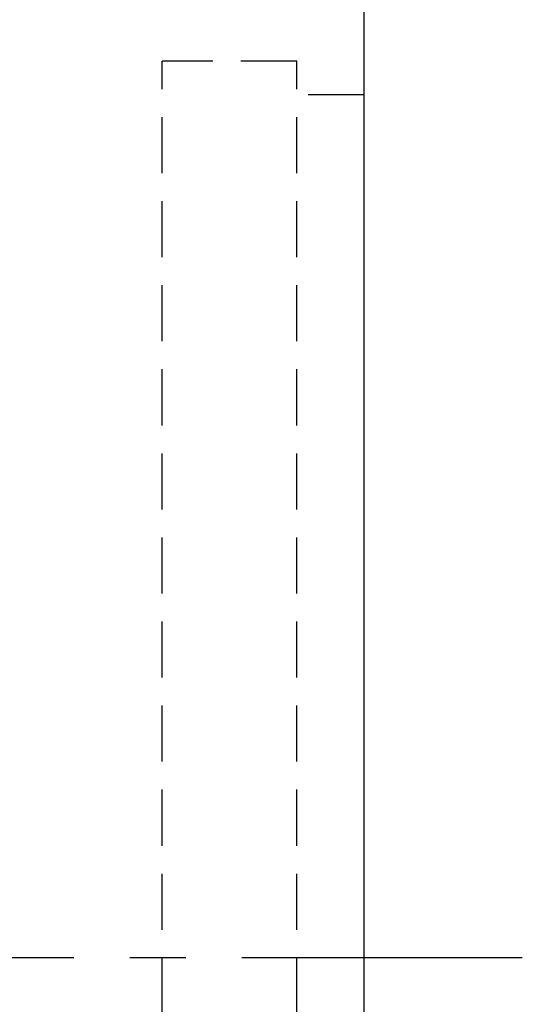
# Model space of a CAD drawing. Extents: x 641 to 800, y 63 to 159.
# Tile 46 of 47: x 789 to 800, y 102 to 124. Entities that reach past the tile are written whole.
import ezdxf

# ---------------------------------------------------------------- set-up
doc = ezdxf.new("R2010")
doc.units = 0
doc.header["$MEASUREMENT"] = 0
doc.linetypes.add('CENTER', pattern=[2, 1.25, -0.25, 0.25, -0.25])
doc.linetypes.add('HIDDEN', pattern=[0.375, 0.25, -0.125])
for name, color, linetype in [('CEN', 1, 'CENTER'), ('HID', 2, 'HIDDEN'), ('OUT', 3, 'CONTINUOUS')]:
    doc.layers.add(name, color=color, linetype=linetype)

msp = doc.modelspace()

# ---------------------------------------------------------------- linework, layer by layer
at = {"layer": 'CEN', "color": 7, "ltscale": 5}
msp.add_line((800.354, 103.047), (740.419, 103.047), dxfattribs=at)
at = {"layer": 'HID', "color": 7, "ltscale": 5}
for p, q in [((792.33, 83.047), (792.33, 123.047)), ((795.33, 123.047), (792.33, 123.047)), ((795.33, 83.047), (795.33, 123.047)), ((796.83, 122.297), (795.33, 122.297))]:
    msp.add_line(p, q, dxfattribs=at)
at = {"layer": 'OUT', "color": 7, "ltscale": 5}
msp.add_line((796.83, 81.047), (796.83, 125.047), dxfattribs=at)

doc.saveas('drawing.dxf')
